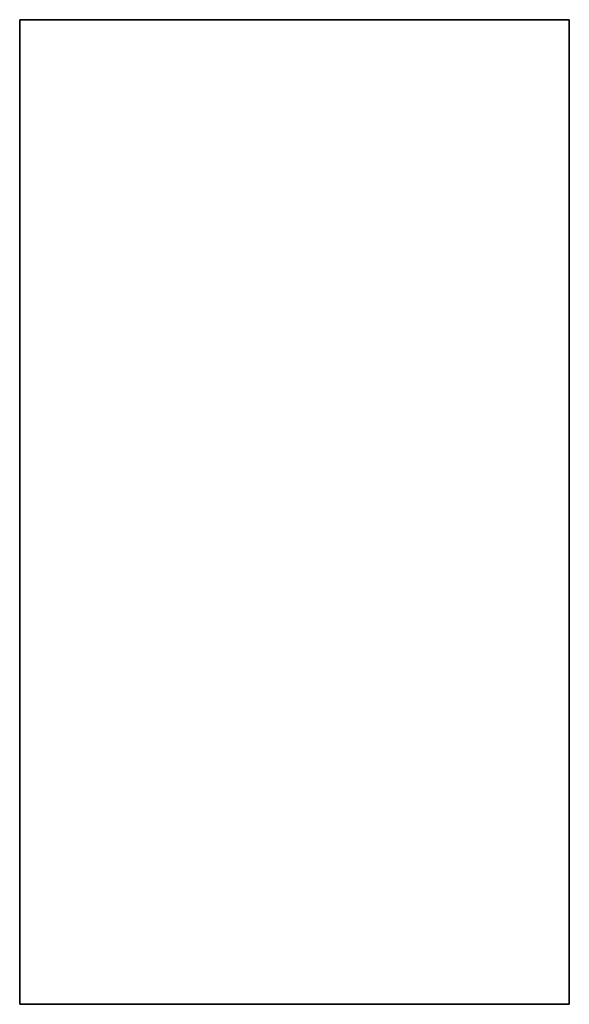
# Model space of a CAD drawing. Header units: millimetres. Extents: x -2 to 22, y -19.5 to 23.5.
import ezdxf

# ---------------------------------------------------------------- set-up
doc = ezdxf.new("R2010")
doc.units = ezdxf.units.MM
doc.header["$LTSCALE"] = 10
doc.layers.add('--Tueli1_BESCH_sich_laufhor_hilf', color=1, linetype='Continuous')
doc.layers.add('--Tueli1_BESCH_sich_laufhor_hilf_wnz', color=1, linetype='Continuous')

msp = doc.modelspace()

# ---------------------------------------------------------------- linework, layer by layer
at = {"layer": '--Tueli1_BESCH_sich_laufhor_hilf_wnz'}
msp.add_polyline3d([(-2, 23.5, 0), (-2, 23.5, 0), (-2, 23.5, 0), (-2, 23.5, 0), (-2, 23.5, 0), (-2, 23.5, 0), (-2, -19.5, 0), (22, -19.5, 0), (22, 23.5, 0), (22, -19.5, 0), (22, -19.5, 2500), (22, 23.5, 2500), (22, -19.5, 2500), (-2, -19.5, 2500), (-2, 23.5, 2500), (-2, -19.5, 2500), (-2, -19.5, 0), (-2, 23.5, 0), (22, 23.5, 0), (22, 23.5, 2500), (-2, 23.5, 2500), (-2, 23.5, 0)], dxfattribs=at)

# ---------------------------------------------------------------- meshes
at = {"layer": '--Tueli1_BESCH_sich_laufhor_hilf'}
mesh = msp.add_polymesh((6, 3), dxfattribs=at)
for k, corner in enumerate([(-2, 23.5, 2500), (-2, -19.5, 2500), (-2, -19.5, 2500), (-2, 23.5), (-2, -19.5), (-2, -19.5), (22, 23.5), (22, -19.5), (-2, -19.5), (22, 23.5, 2500), (22, -19.5, 2500), (-2, -19.5, 2500), (22, 23.5, 2500), (22, 23.5, 2500), (-2, 23.5, 2500), (22, 23.5), (22, 23.5), (-2, 23.5)]):
    mesh.set_mesh_vertex(divmod(k, 3), corner)

doc.saveas('drawing.dxf')
